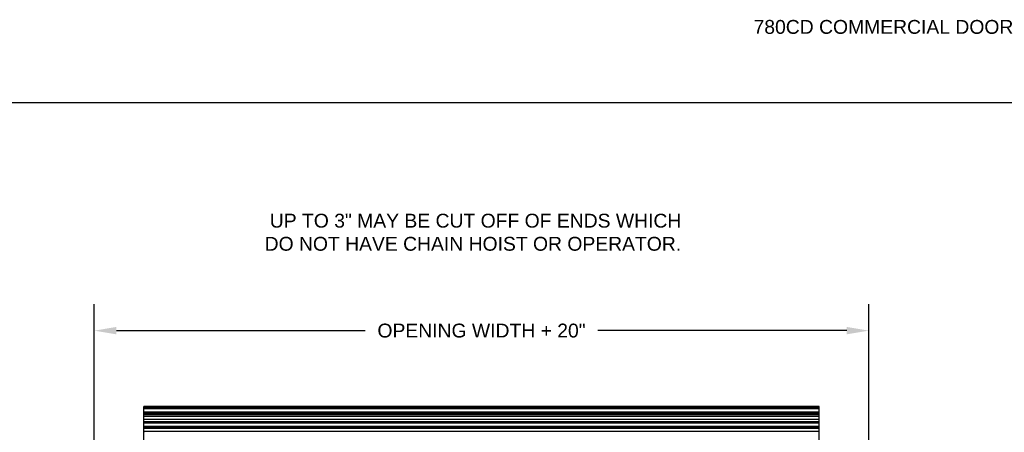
# Model space of a CAD drawing. Header units: inches. Extents: x 170 to 197.4, y 234.4 to 247.7.
# Tile 13 of 21: x 176.1 to 182.8, y 245 to 247.7. Entities that reach past the tile are written whole.
import ezdxf

# ---------------------------------------------------------------- set-up
doc = ezdxf.new("R2010")
doc.units = ezdxf.units.IN
doc.header["$LTSCALE"] = 0.25
doc.header["$MEASUREMENT"] = 0
doc.layers.add('780CD', color=7, linetype='Continuous')
doc.layers.add('ANNOTATIONS', color=1, linetype='Continuous')
doc.styles.add('ARIAL', font='arial.ttf', dxfattribs={"height": 0.09375})
doc.styles.get("Standard").update_dxf_attribs({"font": 'romans.shx'})
doc.dimstyles.new('DIMSTYLE_6', dxfattribs={"dimtxt": 0.0625, "dimasz": 0.15, "dimexe": 0.18, "dimexo": 0.0625, "dimgap": 0.09, "dimtad": 0, "dimtih": 1, "dimtoh": 1, "dimlfac": 26.666667, "dimzin": 4, "dimdsep": 46, "dimtxsty": 'Standard', "dimcen": 0.09, "dimadec": 0, "dimazin": 0, "dimtp": 0.01, "dimtm": 0.01, "dimtfac": 1, "dimtofl": 0, "dimtmove": 0, "dimatfit": 3, "dimfxl": 1, "dimtolj": 1, "dimtzin": 4, "dimarcsym": 0})

# ---------------------------------------------------------------- blocks, each defined once
blk = doc.blocks.new('*D7')
at = {"layer": 'ANNOTATIONS', "color": 0, "linetype": 'Continuous', "lineweight": -2, "transparency": 16777216}
for p, q in [((176.6376, 244.8372), (176.6376, 245.8185)), ((181.8876, 244.8372), (181.8876, 245.8185)), ((176.7876, 245.6385), (178.4734, 245.6385)), ((181.7376, 245.6385), (180.0519, 245.6385))]:
    blk.add_line(p, q, dxfattribs=at)
at = {"layer": 'ANNOTATIONS', "color": 0, "linetype": 'Continuous', "transparency": 16777216}
for points in [[(176.7876, 245.6635), (176.7876, 245.6135), (176.6376, 245.6385)], [(181.7376, 245.6635), (181.7376, 245.6135), (181.8876, 245.6385)]]:
    blk.add_solid(points, dxfattribs=at)
at = {"layer": 'defpoints', "color": 0, "linetype": 'Continuous', "transparency": 16777216}
for p in [(181.8876, 245.6385), (176.6376, 244.7747), (181.8876, 244.7747)]:
    blk.add_point(p, dxfattribs=at)
at = {"layer": 'ANNOTATIONS', "color": 0, "linetype": 'Continuous', "transparency": 16777216, "insert": (179.2626, 245.6385), "char_height": 0.09375, "attachment_point": 5, "style": 'ARIAL'}
blk.add_mtext('\\A1;OPENING WIDTH + 20"        ', dxfattribs=at)

msp = doc.modelspace()

# ---------------------------------------------------------------- linework, layer by layer
at = {"layer": '780CD', "linetype": 'Continuous'}
for p, q in [((176.974, 245.12603), (181.55125, 245.12603)), ((176.974, 244.72147), (176.974, 245.12602)), ((181.55125, 245.12596), (176.974, 245.12596)), ((181.55125, 244.56612), (181.55125, 245.12602)), ((181.55125, 245.11492), (176.974, 245.11492)), ((181.55125, 245.10997), (176.974, 245.10997)), ((181.55125, 245.08705), (176.974, 245.08705)), ((181.55125, 245.08242), (176.974, 245.08242)), ((176.974, 245.07985), (181.55125, 245.07985)), ((176.974, 245.07194), (181.55125, 245.07194)), ((176.974, 245.05891), (181.55125, 245.05891)), ((181.55125, 245.05696), (176.974, 245.05696)), ((176.974, 245.03866), (181.55125, 245.03866)), ((181.55125, 245.02058), (176.974, 245.02058)), ((181.55125, 245.01361), (176.974, 245.01361)), ((181.55125, 244.98935), (176.974, 244.98935)), ((181.55125, 244.98284), (176.974, 244.98284)), ((176.974, 244.97893), (181.55125, 244.97893)), ((176.974, 244.9585), (181.55125, 244.9585))]:
    msp.add_line(p, q, dxfattribs=at)
msp.add_arc((176.97737, 244.95083), 0.00441, 140.08695, 180, dxfattribs=at)
at = {"layer": 'defpoints'}
msp.add_lwpolyline([(189.05875, 234.44685), (169.99189, 234.44685), (169.99189, 247.18196), (189.05875, 247.18196)], close=True, dxfattribs=at)

# ---------------------------------------------------------------- texts
at = {"layer": 'ANNOTATIONS', "insert": (181.06988, 247.74099), "char_height": 0.09375, "width": 6.6097632, "attachment_point": 1, "line_spacing_factor": 0.86134, "style": 'ARIAL'}
msp.add_mtext(' 780CD COMMERCIAL DOOR', dxfattribs=at)
at = {"layer": 'ANNOTATIONS', "insert": (179.20406, 246.42958), "char_height": 0.09375, "width": 2.8261509, "attachment_point": 2, "style": 'ARIAL'}
msp.add_mtext(' UP TO 3" MAY BE CUT OFF OF ENDS WHICH DO NOT HAVE CHAIN HOIST OR OPERATOR.', dxfattribs=at)

# ---------------------------------------------------------------- dimensions: what is measured, and where the dimension line sits
at = {"layer": 'ANNOTATIONS', "linetype": 'Continuous'}
dim = msp.add_linear_dim(base=(181.88762, 245.63849), p1=(176.63762, 244.77472), p2=(181.88762, 244.77472), text='OPENING WIDTH + 20"        ', dimstyle='DIMSTYLE_6', override={"dimtxt": 0.08, "dimtxsty": 'ARIAL'}, dxfattribs=at)
dim.commit()
dim.dimension.update_dxf_attribs({"geometry": '*D7', "text_midpoint": (179.26262, 245.63849), "dimtype": 160})

doc.saveas('drawing.dxf')
